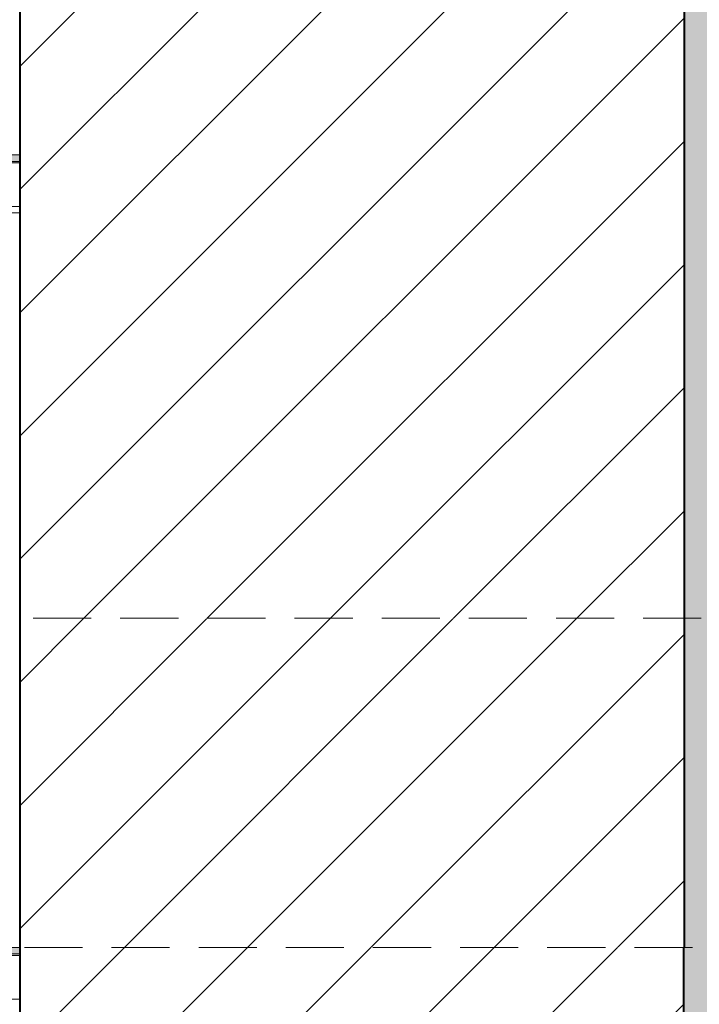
# Model space of a CAD drawing. Header units: centimetres. Extents: x 13236 to 130629, y -361 to 3059.
# Tile 65 of 71: x 77226 to 77437, y 789 to 1094. Entities that reach past the tile are written whole.
import ezdxf

# ---------------------------------------------------------------- set-up
doc = ezdxf.new("R2010")
doc.units = ezdxf.units.CM
doc.header["$MEASUREMENT"] = 0
doc.linetypes.add('Przerywana gęsta', pattern=[13.5, 9, -4.5])
doc.linetypes.add('Wipeout_Contour', pattern=[100, 0, -100])
for name, color, linetype, lineweight in [('0_Nr_pióra__1', 7, 'Continuous', 13), ('0_Nr_pióra__102', 9, 'Continuous', 5), ('0_Nr_pióra__103', 7, 'Continuous', 5), ('0_Nr_pióra__122', 255, 'Continuous', 0), ('inw_schody zewnętrzne_Nr_pióra__1', 7, 'Continuous', 13), ('inw_schody zewnętrzne_Nr_pióra__27', 7, 'Continuous', 40), ('inw_schody zewnętrzne_Nr_pióra__87', 7, 'Continuous', 13), ('inw_ściany zewnętrzne_Nr_pióra__61', 251, 'Continuous', 13)]:
    doc.layers.add(name, color=color, linetype=linetype, lineweight=lineweight)
doc.layers.add('inw_schody zewnętrzne', color=7, linetype='Continuous')
pattern_1 = [(45, (73973.137, 422.665), (-19.09188, 19.09188), [])]

msp = doc.modelspace()

# ---------------------------------------------------------------- hatches: boundary and pattern name
at = {"layer": '0_Nr_pióra__102', "linetype": 'Continuous'}
h = msp.add_hatch(dxfattribs=at)
h.set_pattern_fill('Cegła___wiązanie_pospoli_00', color=256, style=0, pattern_type=2)
h.set_pattern_definition([(0, (77445.833, 1866.8085), (0, 6.7), []), (90, (77445.833, 1866.809), (-20.1, 0), [6.7, -6.7]), (90, (77455.883, 1873.509), (-20.1, 0), [6.7, -20.1, 6.7, -6.7]), (90, (77450.858, 1886.909), (-10.05, 0), [6.7, -33.5])])
h.paths.add_polyline_path([(77432.03, 806.31), (77432.03, 436.31), (77449.21, 436.31), (77449.21, 806.31), (77449.49, 806.31), (77449.49, 908.31), (77449.49, 1196.31), (77449.49, 1493.31), (77449.49, 1764.31), (77449.49, 1969.31), (77449.07, 1969.31), (77447.66, 1969.31), (77444.01, 1969.31), (77443.45, 1969.31), (77439.11, 1969.31), (77433.77, 1969.31), (77433.12, 1969.31), (77432.14, 1969.31), (77432.14, 1764.31), (77432.14, 1493.31), (77432.14, 1196.31), (77432.14, 908.31), (77432.14, 806.31)])

# ---------------------------------------------------------------- wipeouts: each hides what was drawn before it
at = {"linetype": 'Wipeout_Contour', "ltscale": 308936.64364}
msp.add_wipeout([(77230.85, 806.31), (77230.85, 422.31), (77232.1, 422.31), (77232.1, 806.31)], dxfattribs=at).dxf.layer = 'inw_schody zewnętrzne'

# ---------------------------------------------------------------- next in the draw order: wipeouts: each hides what was drawn before it
at = {"linetype": 'Wipeout_Contour', "ltscale": 927980.971772}
msp.add_wipeout([(77432.14, 806.31), (77432.14, 908.31), (77421.24, 908.31), (77343.87, 908.31), (77289.45, 908.31), (77248.79, 908.31), (77226.31, 908.31), (77226.31, 806.31), (77248.79, 806.31), (77289.45, 806.31), (77343.87, 806.31), (77421.24, 806.31)], dxfattribs=at).dxf.layer = 'inw_schody zewnętrzne'

# ---------------------------------------------------------------- next in the draw order: hatches: boundary and pattern name
at = {"layer": 'inw_schody zewnętrzne_Nr_pióra__1', "linetype": 'Continuous'}
h = msp.add_hatch(dxfattribs=at)
h.set_pattern_fill('Bloczki_ceramiczne_0004', color=256, style=0, pattern_type=2)
h.set_pattern_definition(pattern_1)
h.paths.add_polyline_path([(77432.14, 806.31), (77432.14, 908.31), (77421.24, 908.31), (77343.87, 908.31), (77289.45, 908.31), (77248.79, 908.31), (77226.31, 908.31), (77226.31, 806.31), (77248.79, 806.31), (77289.45, 806.31), (77343.87, 806.31), (77421.24, 806.31)])

# ---------------------------------------------------------------- next in the draw order: wipeouts: each hides what was drawn before it
at = {"linetype": 'Wipeout_Contour', "ltscale": 928011.274639}
msp.add_wipeout([(77248.79, 1196.31), (77226.31, 1196.31), (77226.31, 908.31), (77248.79, 908.31), (77289.45, 908.31), (77343.87, 908.31), (77421.24, 908.31), (77432.14, 908.31), (77432.14, 1196.31), (77421.24, 1196.31), (77343.87, 1196.31), (77289.45, 1196.31)], dxfattribs=at).dxf.layer = 'inw_schody zewnętrzne'
at = {"linetype": 'Wipeout_Contour', "ltscale": 927868.1137}
msp.add_wipeout([(77242.85, 806.31), (77226.31, 806.31), (77226.31, 422.31), (77242.85, 422.31), (77281.28, 422.31), (77332.09, 422.31), (77403.14, 422.31), (77432.03, 422.31), (77432.03, 806.31), (77403.14, 806.31), (77332.09, 806.31), (77281.28, 806.31)], dxfattribs=at).dxf.layer = 'inw_schody zewnętrzne'

# ---------------------------------------------------------------- next in the draw order: hatches: boundary and pattern name
at = {"layer": '0_Nr_pióra__1', "linetype": 'Continuous'}
for points in [[(77226.31, 1049.42), (77226.31, 1051.92), (77115.49, 1051.92), (77115.49, 1049.42)], [(77226.31, 803.81), (77226.31, 806.31), (77062.19, 806.31), (77062.19, 803.81)]]:
    msp.add_hatch(color=256, dxfattribs=at).paths.add_polyline_path(points)
at = {"layer": '0_Nr_pióra__122', "linetype": 'Continuous'}
for points in [[(77226.31, 1049.92), (77226.31, 1051.92), (77115.49, 1051.92), (77115.49, 1049.92)], [(77226.31, 804.31), (77226.31, 806.31), (77062.19, 806.31), (77062.19, 804.31)]]:
    msp.add_hatch(color=256, dxfattribs=at).paths.add_polyline_path(points)
at = {"layer": 'inw_schody zewnętrzne_Nr_pióra__1', "linetype": 'Continuous'}
h = msp.add_hatch(dxfattribs=at)
h.set_pattern_fill('Bloczki_ceramiczne_0004', color=256, style=0, pattern_type=2)
h.set_pattern_definition(pattern_1)
h.paths.add_polyline_path([(77248.79, 1196.31), (77226.31, 1196.31), (77226.31, 908.31), (77248.79, 908.31), (77289.45, 908.31), (77343.87, 908.31), (77421.24, 908.31), (77432.14, 908.31), (77432.14, 1196.31), (77421.24, 1196.31), (77343.87, 1196.31), (77289.45, 1196.31)])
h = msp.add_hatch(dxfattribs=at)
h.set_pattern_fill('Bloczki_ceramiczne_0004', color=256, style=0, pattern_type=2)
h.set_pattern_definition(pattern_1)
h.paths.add_polyline_path([(77242.85, 806.31), (77226.31, 806.31), (77226.31, 422.31), (77242.85, 422.31), (77281.28, 422.31), (77332.09, 422.31), (77403.14, 422.31), (77432.03, 422.31), (77432.03, 806.31), (77403.14, 806.31), (77332.09, 806.31), (77281.28, 806.31)])

# ---------------------------------------------------------------- next in the draw order: linework, layer by layer
at = {"layer": '0_Nr_pióra__1', "linetype": 'Continuous', "flags": 128}
for points in [[(77226.31, 1049.92), (77226.31, 1051.92), (77115.49, 1051.92), (77115.49, 1049.92)], [(77226.31, 1049.42), (77226.31, 1051.92), (77115.49, 1051.92), (77115.49, 1049.42)], [(77226.31, 804.31), (77226.31, 806.31), (77062.19, 806.31), (77062.19, 804.31)], [(77226.31, 803.81), (77226.31, 806.31), (77062.19, 806.31), (77062.19, 803.81)]]:
    msp.add_lwpolyline(points, close=True, dxfattribs=at)
at = {"layer": '0_Nr_pióra__103', "linetype": 'Continuous'}
for p, q in [((77118.21, 1035.92), (77226.31, 1035.92)), ((77118.8, 1033.92), (77226.31, 1033.92)), ((77062.11, 790.31), (77226.31, 790.31))]:
    msp.add_line(p, q, dxfattribs=at)
at = {"layer": 'inw_schody zewnętrzne_Nr_pióra__27', "linetype": 'Continuous'}
for p, q in [((77226.31, 1196.31), (77226.31, 908.31)), ((77432.14, 1196.31), (77432.14, 908.31)), ((77226.31, 908.31), (77226.31, 806.31)), ((77432.14, 908.31), (77432.14, 806.31)), ((77226.31, 806.31), (77226.31, 422.31)), ((77432.14, 806.31), (77432.03, 806.31)), ((77432.03, 806.31), (77432.03, 436.31))]:
    msp.add_line(p, q, dxfattribs=at)
at = {"layer": 'inw_schody zewnętrzne_Nr_pióra__87', "linetype": 'Continuous'}
msp.add_line((77226.31, 806.31), (77223.85, 806.31), dxfattribs=at)
at = {"layer": 'inw_ściany zewnętrzne_Nr_pióra__61', "linetype": 'Przerywana gęsta', "ltscale": 2, "flags": 128}
for points in [[(76933.49, 908.31), (77867.29, 908.31)], [(77092.77, 806.31), (77867.29, 806.31)]]:
    msp.add_lwpolyline(points, dxfattribs=at)

doc.saveas('drawing.dxf')
